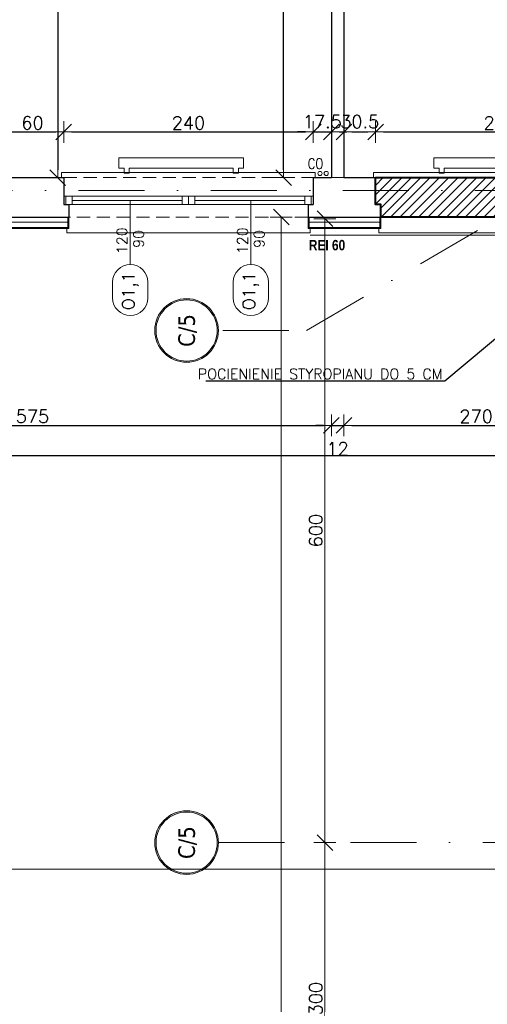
# Model space of a CAD drawing. Header units: millimetres. Extents: x 23192 to 177760, y -399809 to -79279.
# Tile 114 of 256: x 51379 to 51829, y -196383 to -195436. Entities that reach past the tile are written whole.
import ezdxf
from ezdxf import colors
from ezdxf.entities.mleader import LeaderData, LeaderLine
from ezdxf.enums import TextEntityAlignment as Align
from ezdxf.math import Vec2, Vec3

# ---------------------------------------------------------------- set-up
doc = ezdxf.new("R2010")
doc.units = ezdxf.units.MM
for name, pattern in [('2_3', [1, 0.5, -0.5]), ('DASHDOT', [25.4, 12.7, -6.35, 0, -6.35]), ('HIDDEN', [9.525, 6.35, -3.175])]:
    doc.linetypes.add(name, pattern=pattern)
doc.layers.get('0').update_dxf_attribs({"lineweight": 0})
for name, color, linetype, lineweight in [('! WYPOSAŻENIE', 252, 'Continuous', 5), ('!! 0_ Istn-okna', 6, 'Continuous', 13), ('!! 0_ Istn-sciany', 3, 'Continuous', 30), ('!! 0_ Istn-widok', 1, 'Continuous', 15), ('!! 0_Istn-armatura', 6, 'Continuous', 9), ('!! 0_Istn-cienka', 4, 'Continuous', 9), ('!! 0_Opis_okna', 8, 'Continuous', 15), ('!! 0_Opis_pom', 9, 'Continuous', 13), ('!! 1  WYDZIELENIE PPOŻ', 252, 'Continuous', 0), ('!! 1_ tynk zewn  - nowy', 21, 'Continuous', 20), ('!! 1_hatch projektowane ściany', 4, 'Continuous', 5), ('!! 1_PROJ Sciany', 2, 'Continuous', 40), ('!! 2_ remont Ocieplenie', 4, 'ZIGZAG', 5), ('!! wymiary osi', 250, 'Continuous', 9), ('0-osie-liniA', 14, 'DASHDOT', 5), ('0-osie-tx', 66, 'Continuous', 9)]:
    doc.layers.add(name, color=color, linetype=linetype, lineweight=lineweight)
doc.layers.add('!! 0_Istn-grzejniki', color=7, linetype='Continuous', lineweight=0, plot=False)
doc.layers.add('!! 0_ramki', color=66, linetype='Continuous', lineweight=9, plot=False)
doc.styles.add('ARCHETYP', font='romans.shx', dxfattribs={"height": 15})
doc.styles.add('SKALA 1-1', font='simplex.shx', dxfattribs={"height": 2.5})
doc.styles.add('STYLE7', font='ARIALNB.TTF')
doc.styles.add('TAHOMA', font='tahoma.ttf')
doc.styles.add('TXT', font='simplex.shx')
doc.linetypes.add('ZIGZAG', pattern='A,0.00254,-5.08,[131,ltypeshp.shx,S=5.08,R=0,X=-5.08,Y=0],-10.16,[131,ltypeshp.shx,S=5.08,R=180,X=5.08,Y=0],-5.08', length=20.32254)
doc.dimstyles.new('DIM50', dxfattribs={"dimscale": 5, "dimtxt": 2.5, "dimasz": 1.5, "dimexe": 0, "dimexo": 0, "dimgap": 0.5, "dimtad": 1, "dimdec": 4, "dimrnd": 0.5, "dimdsep": 46, "dimtxsty": 'TXT', "dimblk1": 'TICK1', "dimblk2": 'TICK1', "dimsah": 1, "dimcen": 0, "dimse1": 1, "dimse2": 1, "dimclrd": 1, "dimclre": 7, "dimclrt": 9, "dimadec": 0, "dimazin": 0, "dimtfac": 1, "dimtdec": 4, "dimtmove": 2, "dimatfit": 3, "dimldrblk": 'TICK1', "dimfxl": 1, "dimtolj": 1, "dimarcsym": 0})

# ---------------------------------------------------------------- blocks, each defined once
blk = doc.blocks.new('*U81')
h = blk.add_hatch(color=256)
edge = h.paths.add_edge_path()
edge.add_arc((0, 0), 30.6, 0, 360)
edge = h.paths.add_edge_path(flags=17)
edge.add_arc((0, 0), 29.4, 0, 360)
for radius in [30.6, 29.4]:
    blk.add_circle((0, 0), radius)
at = {"style": 'TAHOMA', "flags": 8}
blk.add_attdef('ANSICHTSNUMMER', text='', height=16, dxfattribs=at).set_placement((0, 0), align=Align.MIDDLE_CENTER)
blk = doc.blocks.new('TICK1')
at = {"color": 0}
for p, q in [((0, -1.4), (0, 1.4)), ((0, 0), (-1, 0))]:
    blk.add_line(p, q, dxfattribs=at)
at = {"color": 2}
blk.add_line((-1, -1), (1, 1), dxfattribs=at)
blk = doc.blocks.new('*D3769')
at = {"layer": '!! wymiary osi', "color": 1, "lineweight": -2, "transparency": 16777216}
blk.add_line((51630.44, -197482.59), (51630.44, -195696.09), dxfattribs=at)
at = {"layer": 'DEFPOINTS', "color": 0, "transparency": 16777216}
for p in [(51630.44, -195688.59), (51851.71, -195688.59), (51851.71, -197490.09)]:
    blk.add_point(p, dxfattribs=at)
at = {"layer": '!! wymiary osi', "color": 1, "lineweight": -2, "transparency": 16777216, "xscale": 7.5, "yscale": 7.5, "zscale": 7.5}
for p, rotation in [((51630.44, -195688.59), 90), ((51630.44, -197490.09), 270)]:
    blk.add_blockref('TICK1', p, dxfattribs=dict(at, rotation=rotation))
at = {"layer": '!! wymiary osi', "color": 9, "transparency": 16777216, "insert": (51621.69, -196589.34), "char_height": 12.5, "attachment_point": 5, "rotation": 90, "style": 'TXT'}
blk.add_mtext('\\A1;1801.5', dxfattribs=at)
blk = doc.blocks.new('*D3772')
at = {"layer": '!! wymiary osi', "color": 1, "lineweight": -2, "transparency": 16777216}
blk.add_line((51672.46, -196582.59), (51672.46, -196297.59), dxfattribs=at)
at = {"layer": 'DEFPOINTS', "color": 0, "transparency": 16777216}
for p in [(51672.46, -196290.09), (51672.46, -196290.09), (51672.46, -196590.09)]:
    blk.add_point(p, dxfattribs=at)
at = {"layer": '!! wymiary osi', "color": 1, "lineweight": -2, "transparency": 16777216, "xscale": 7.5, "yscale": 7.5, "zscale": 7.5}
for p, rotation in [((51672.46, -196290.09), 90), ((51672.46, -196590.09), 270)]:
    blk.add_blockref('TICK1', p, dxfattribs=dict(at, rotation=rotation))
at = {"layer": '!! wymiary osi', "color": 9, "transparency": 16777216, "insert": (51663.71, -196440.09), "char_height": 12.5, "attachment_point": 5, "rotation": 90, "style": 'TXT'}
blk.add_mtext('\\A1;300', dxfattribs=at)
blk = doc.blocks.new('*D3773')
at = {"layer": '!! wymiary osi', "color": 1, "lineweight": -2, "transparency": 16777216}
blk.add_line((51672.46, -196282.59), (51672.46, -195697.59), dxfattribs=at)
at = {"layer": 'DEFPOINTS', "color": 0, "transparency": 16777216}
for p in [(51672.46, -195690.09), (51837.14, -195690.09), (51672.46, -196290.09)]:
    blk.add_point(p, dxfattribs=at)
at = {"layer": '!! wymiary osi', "color": 1, "lineweight": -2, "transparency": 16777216, "xscale": 7.5, "yscale": 7.5, "zscale": 7.5}
for p, rotation in [((51672.46, -195690.09), 90), ((51672.46, -196290.09), 270)]:
    blk.add_blockref('TICK1', p, dxfattribs=dict(at, rotation=rotation))
at = {"layer": '!! wymiary osi', "color": 9, "transparency": 16777216, "insert": (51663.71, -195990.09), "char_height": 12.5, "attachment_point": 5, "rotation": 90, "style": 'TXT'}
blk.add_mtext('\\A1;600', dxfattribs=at)
blk = doc.blocks.new('1_ok-opis')
blk.add_line((0, 111.61), (0, 50))
for points in [[(-17, 128.61), (-17, 143.61)], [(17, 128.61), (17, 143.61)]]:
    blk.add_lwpolyline(points)
for centre, start, end in [((0, 143.61), 0, 180), ((0, 128.61), 180, 0)]:
    blk.add_arc(centre, 17, start, end)
at = {"style": 'ARCHETYP'}
for tag, height, rotation, p in [('NR', 12, 90, (0, 136.9)), ('NR', 12, 270, (0, 136.9)), ('SZEROKOŚĆ', 10, 90, (-8, 78.29)), ('WYSOKOŚĆ', 10, 270, (-8, 78.29)), ('WYSOKOŚĆ', 10, 90, (8, 78.29)), ('SZEROKOŚĆ', 10, 270, (8, 78.29))]:
    blk.add_attdef(tag, text='', height=height, rotation=rotation, dxfattribs=at).set_placement(p, align=Align.MIDDLE)
blk = doc.blocks.new('*D2307')
at = {"layer": '!! wymiary osi', "color": 1, "lineweight": -2, "transparency": 16777216}
blk.add_line((48888.21, -195854.74), (51948.21, -195854.74), dxfattribs=at)
at = {"layer": 'DEFPOINTS', "color": 0, "transparency": 16777216}
for p in [(48880.71, -195636.59), (51955.71, -195636.59), (51955.71, -195854.74)]:
    blk.add_point(p, dxfattribs=at)
at = {"layer": '!! wymiary osi', "color": 1, "lineweight": -2, "transparency": 16777216, "xscale": 7.5, "yscale": 7.5, "zscale": 7.5, "rotation": 180}
blk.add_blockref('TICK1', (48880.71, -195854.74), dxfattribs=at)
at = {"layer": '!! wymiary osi', "color": 1, "lineweight": -2, "transparency": 16777216, "xscale": 7.5, "yscale": 7.5, "zscale": 7.5}
blk.add_blockref('TICK1', (51955.71, -195854.74), dxfattribs=at)
at = {"layer": '!! wymiary osi', "color": 9, "transparency": 16777216, "insert": (50418.21, -195845.99), "char_height": 12.5, "attachment_point": 5, "style": 'TXT'}
blk.add_mtext('\\A1;3075', dxfattribs=at)
blk = doc.blocks.new('*D2325')
at = {"layer": '!! wymiary osi', "color": 1, "lineweight": -2, "transparency": 16777216}
blk.add_line((51111.21, -195825.86), (51671.21, -195825.86), dxfattribs=at)
at = {"layer": 'DEFPOINTS', "color": 0, "transparency": 16777216}
for p in [(51103.71, -195587.59), (51678.71, -195587.59), (51678.71, -195825.86)]:
    blk.add_point(p, dxfattribs=at)
at = {"layer": '!! wymiary osi', "color": 1, "lineweight": -2, "transparency": 16777216, "xscale": 7.5, "yscale": 7.5, "zscale": 7.5, "rotation": 180}
blk.add_blockref('TICK1', (51103.71, -195825.86), dxfattribs=at)
at = {"layer": '!! wymiary osi', "color": 1, "lineweight": -2, "transparency": 16777216, "xscale": 7.5, "yscale": 7.5, "zscale": 7.5}
blk.add_blockref('TICK1', (51678.71, -195825.86), dxfattribs=at)
at = {"layer": '!! wymiary osi', "color": 9, "transparency": 16777216, "insert": (51391.21, -195817.11), "char_height": 12.5, "attachment_point": 5, "style": 'TXT'}
blk.add_mtext('\\A1;575', dxfattribs=at)
blk = doc.blocks.new('*D2326')
at = {"layer": '!! wymiary osi', "color": 1, "lineweight": -2, "transparency": 16777216}
for p, q in [((51671.21, -195825.86), (51663.71, -195825.86)), ((51678.71, -195825.86), (51690.71, -195825.86)), ((51698.21, -195825.86), (51705.71, -195825.86))]:
    blk.add_line(p, q, dxfattribs=at)
at = {"layer": 'DEFPOINTS', "color": 0, "transparency": 16777216}
for p in [(51678.71, -195587.59), (51690.71, -195587.59), (51690.71, -195825.86)]:
    blk.add_point(p, dxfattribs=at)
at = {"layer": '!! wymiary osi', "color": 1, "lineweight": -2, "transparency": 16777216, "xscale": 7.5, "yscale": 7.5, "zscale": 7.5}
blk.add_blockref('TICK1', (51678.71, -195825.86), dxfattribs=at)
at = {"layer": '!! wymiary osi', "color": 1, "lineweight": -2, "transparency": 16777216, "xscale": 7.5, "yscale": 7.5, "zscale": 7.5, "rotation": 180}
blk.add_blockref('TICK1', (51690.71, -195825.86), dxfattribs=at)
at = {"layer": '!! wymiary osi', "color": 9, "transparency": 16777216, "insert": (51684.71, -195848.36), "char_height": 12.5, "attachment_point": 5, "style": 'TXT'}
blk.add_mtext('\\A1;12', dxfattribs=at)
blk = doc.blocks.new('*D2327')
at = {"layer": '!! wymiary osi', "color": 1, "lineweight": -2, "transparency": 16777216}
blk.add_line((51698.21, -195825.86), (51953.72, -195825.86), dxfattribs=at)
at = {"layer": 'DEFPOINTS', "color": 0, "transparency": 16777216}
for p in [(51690.71, -195587.59), (51961.22, -195587.59), (51961.22, -195825.86)]:
    blk.add_point(p, dxfattribs=at)
at = {"layer": '!! wymiary osi', "color": 1, "lineweight": -2, "transparency": 16777216, "xscale": 7.5, "yscale": 7.5, "zscale": 7.5, "rotation": 180}
blk.add_blockref('TICK1', (51690.71, -195825.86), dxfattribs=at)
at = {"layer": '!! wymiary osi', "color": 1, "lineweight": -2, "transparency": 16777216, "xscale": 7.5, "yscale": 7.5, "zscale": 7.5}
blk.add_blockref('TICK1', (51961.22, -195825.86), dxfattribs=at)
at = {"layer": '!! wymiary osi', "color": 9, "transparency": 16777216, "insert": (51825.96, -195817.11), "char_height": 12.5, "attachment_point": 5, "style": 'TXT'}
blk.add_mtext('\\A1;270.5', dxfattribs=at)
blk = doc.blocks.new('*D2371')
at = {"layer": '!! wymiary osi', "color": 1, "lineweight": -2, "transparency": 16777216}
blk.add_line((51368.72, -195543.73), (51413.72, -195543.73), dxfattribs=at)
at = {"layer": 'DEFPOINTS', "color": 0, "transparency": 16777216}
for p in [(51421.22, -195543.73), (51361.22, -195587.59), (51421.22, -195587.59)]:
    blk.add_point(p, dxfattribs=at)
at = {"layer": '!! wymiary osi', "color": 1, "lineweight": -2, "transparency": 16777216, "xscale": 7.5, "yscale": 7.5, "zscale": 7.5, "rotation": 180}
blk.add_blockref('TICK1', (51361.22, -195543.73), dxfattribs=at)
at = {"layer": '!! wymiary osi', "color": 1, "lineweight": -2, "transparency": 16777216, "xscale": 7.5, "yscale": 7.5, "zscale": 7.5}
blk.add_blockref('TICK1', (51421.22, -195543.73), dxfattribs=at)
at = {"layer": '!! wymiary osi', "color": 9, "transparency": 16777216, "insert": (51391.22, -195534.98), "char_height": 12.5, "attachment_point": 5, "style": 'TXT'}
blk.add_mtext('\\A1;60', dxfattribs=at)
blk = doc.blocks.new('*D2372')
at = {"layer": '!! wymiary osi', "color": 1, "lineweight": -2, "transparency": 16777216}
blk.add_line((51428.72, -195543.73), (51653.72, -195543.73), dxfattribs=at)
at = {"layer": 'DEFPOINTS', "color": 0, "transparency": 16777216}
for p in [(51661.22, -195543.73), (51421.22, -195587.59), (51661.22, -195587.59)]:
    blk.add_point(p, dxfattribs=at)
at = {"layer": '!! wymiary osi', "color": 1, "lineweight": -2, "transparency": 16777216, "xscale": 7.5, "yscale": 7.5, "zscale": 7.5, "rotation": 180}
blk.add_blockref('TICK1', (51421.22, -195543.73), dxfattribs=at)
at = {"layer": '!! wymiary osi', "color": 1, "lineweight": -2, "transparency": 16777216, "xscale": 7.5, "yscale": 7.5, "zscale": 7.5}
blk.add_blockref('TICK1', (51661.22, -195543.73), dxfattribs=at)
at = {"layer": '!! wymiary osi', "color": 9, "transparency": 16777216, "insert": (51541.22, -195534.98), "char_height": 12.5, "attachment_point": 5, "style": 'TXT'}
blk.add_mtext('\\A1;240', dxfattribs=at)
blk = doc.blocks.new('*D2373')
at = {"layer": '!! wymiary osi', "color": 1, "lineweight": -2, "transparency": 16777216}
for p, q in [((51653.72, -195543.73), (51646.22, -195543.73)), ((51661.22, -195543.73), (51678.71, -195543.73)), ((51686.21, -195543.73), (51693.71, -195543.73))]:
    blk.add_line(p, q, dxfattribs=at)
at = {"layer": 'DEFPOINTS', "color": 0, "transparency": 16777216}
for p in [(51678.71, -195543.73), (51661.22, -195587.59), (51678.71, -195587.59)]:
    blk.add_point(p, dxfattribs=at)
at = {"layer": '!! wymiary osi', "color": 1, "lineweight": -2, "transparency": 16777216, "xscale": 7.5, "yscale": 7.5, "zscale": 7.5}
blk.add_blockref('TICK1', (51661.22, -195543.73), dxfattribs=at)
at = {"layer": '!! wymiary osi', "color": 1, "lineweight": -2, "transparency": 16777216, "xscale": 7.5, "yscale": 7.5, "zscale": 7.5, "rotation": 180}
blk.add_blockref('TICK1', (51678.71, -195543.73), dxfattribs=at)
at = {"layer": '!! wymiary osi', "color": 9, "transparency": 16777216, "insert": (51669.96, -195533.73), "char_height": 12.5, "attachment_point": 5, "style": 'TXT'}
blk.add_mtext('\\A1;17.5', dxfattribs=at)
blk = doc.blocks.new('*D2374')
at = {"layer": '!! wymiary osi', "color": 1, "lineweight": -2, "transparency": 16777216}
blk.add_line((51698.21, -195543.73), (51713.72, -195543.73), dxfattribs=at)
at = {"layer": 'DEFPOINTS', "color": 0, "transparency": 16777216}
for p in [(51721.22, -195543.73), (51690.71, -195587.59), (51721.22, -195587.59)]:
    blk.add_point(p, dxfattribs=at)
at = {"layer": '!! wymiary osi', "color": 1, "lineweight": -2, "transparency": 16777216, "xscale": 7.5, "yscale": 7.5, "zscale": 7.5, "rotation": 180}
blk.add_blockref('TICK1', (51690.71, -195543.73), dxfattribs=at)
at = {"layer": '!! wymiary osi', "color": 1, "lineweight": -2, "transparency": 16777216, "xscale": 7.5, "yscale": 7.5, "zscale": 7.5}
blk.add_blockref('TICK1', (51721.22, -195543.73), dxfattribs=at)
at = {"layer": '!! wymiary osi', "color": 9, "transparency": 16777216, "insert": (51705.96, -195533.73), "char_height": 12.5, "attachment_point": 5, "style": 'TXT'}
blk.add_mtext('\\A1;30.5', dxfattribs=at)
blk = doc.blocks.new('*D2375')
at = {"layer": '!! wymiary osi', "color": 1, "lineweight": -2, "transparency": 16777216}
blk.add_line((51728.72, -195543.73), (51953.72, -195543.73), dxfattribs=at)
at = {"layer": 'DEFPOINTS', "color": 0, "transparency": 16777216}
for p in [(51961.22, -195543.73), (51721.22, -195587.59), (51961.22, -195587.59)]:
    blk.add_point(p, dxfattribs=at)
at = {"layer": '!! wymiary osi', "color": 1, "lineweight": -2, "transparency": 16777216, "xscale": 7.5, "yscale": 7.5, "zscale": 7.5, "rotation": 180}
blk.add_blockref('TICK1', (51721.22, -195543.73), dxfattribs=at)
at = {"layer": '!! wymiary osi', "color": 1, "lineweight": -2, "transparency": 16777216, "xscale": 7.5, "yscale": 7.5, "zscale": 7.5}
blk.add_blockref('TICK1', (51961.22, -195543.73), dxfattribs=at)
at = {"layer": '!! wymiary osi', "color": 9, "transparency": 16777216, "insert": (51841.22, -195534.98), "char_height": 12.5, "attachment_point": 5, "style": 'TXT'}
blk.add_mtext('\\A1;240', dxfattribs=at)
blk = doc.blocks.new('*D2589')
at = {"layer": '!! wymiary osi', "color": 1, "lineweight": -2, "transparency": 16777216}
blk.add_line((51632.79, -195580.09), (51632.79, -195157.1), dxfattribs=at)
at = {"layer": 'DEFPOINTS', "color": 0, "transparency": 16777216}
for p in [(51632.79, -195149.6), (51678.71, -195149.6), (51678.71, -195587.59)]:
    blk.add_point(p, dxfattribs=at)
at = {"layer": '!! wymiary osi', "color": 1, "lineweight": -2, "transparency": 16777216, "xscale": 7.5, "yscale": 7.5, "zscale": 7.5}
for p, rotation in [((51632.79, -195149.6), 90), ((51632.79, -195587.59), 270)]:
    blk.add_blockref('TICK1', p, dxfattribs=dict(at, rotation=rotation))
at = {"layer": '!! wymiary osi', "color": 9, "transparency": 16777216, "insert": (51624.04, -195368.59), "char_height": 12.5, "attachment_point": 5, "rotation": 90, "style": 'TXT'}
blk.add_mtext('\\A1;438', dxfattribs=at)
blk = doc.blocks.new('*D2592')
at = {"layer": '!! wymiary osi', "color": 1, "lineweight": -2, "transparency": 16777216}
blk.add_line((51415.47, -195091.09), (51415.47, -195580.09), dxfattribs=at)
at = {"layer": 'DEFPOINTS', "color": 0, "transparency": 16777216}
for p in [(51361.71, -195083.59), (51361.22, -195587.59), (51415.47, -195587.59)]:
    blk.add_point(p, dxfattribs=at)
at = {"layer": '!! wymiary osi', "color": 1, "lineweight": -2, "transparency": 16777216, "xscale": 7.5, "yscale": 7.5, "zscale": 7.5}
for p, rotation in [((51415.47, -195083.59), 90), ((51415.47, -195587.59), 270)]:
    blk.add_blockref('TICK1', p, dxfattribs=dict(at, rotation=rotation))
at = {"layer": '!! wymiary osi', "color": 9, "transparency": 16777216, "insert": (51406.72, -195335.59), "char_height": 12.5, "attachment_point": 5, "rotation": 90, "style": 'TXT'}
blk.add_mtext('\\A1;504', dxfattribs=at)
blk = doc.blocks.new('BLOK OSI')
at = {"layer": '0-osie-liniA', "ltscale": 5}
for points in [[(48639.33021, -195663.0883), (55424.2848, -195663.0883)], [(51574.26032, -195797.61414), (51654.70835, -195797.61414), (51841.21802, -195688.5883)], [(51570.03302, -196290.0883), (53810.60983, -196290.0883)]]:
    blk.add_lwpolyline(points, dxfattribs=at)
at = {"layer": '0-osie-tx'}
ref = blk.add_blockref('*U81', (51539.43302, -195797.61414), dxfattribs=dict(at, rotation=270))
ref.add_attrib('ANSICHTSNUMMER', 'C/5', dxfattribs={"layer": '0', "height": 16, "rotation": 90, "style": 'TAHOMA', "flags": 8}).set_placement((51539.43302, -195797.61414), align=Align.MIDDLE_CENTER)
ref = blk.add_blockref('*U81', (51539.43302, -196290.0883), dxfattribs=dict(at, rotation=270))
ref.add_attrib('ANSICHTSNUMMER', 'C/5', dxfattribs={"layer": '0', "height": 16, "rotation": 90, "style": 'TAHOMA', "flags": 8}).set_placement((51539.43302, -196290.0883), align=Align.MIDDLE_CENTER)
at = {"layer": '!! wymiary osi'}
for base, p1, p2, picture, middle in [((51630.43546, -195688.5883), (51851.71142, -197490.0883), (51851.71142, -195688.5883), '*D3769', (51621.68546, -196589.3383)), ((51672.45727, -195690.0883), (51672.45727, -196290.0883), (51837.14395, -195690.0883), '*D3773', (51663.70727, -195990.0883)), ((51672.45727, -196290.0883), (51672.45727, -196590.0883), (51672.45727, -196290.0883), '*D3772', (51663.70727, -196440.0883))]:
    dim = blk.add_linear_dim(base=base, p1=p1, p2=p2, angle=90, dimstyle='DIM50', dxfattribs=at)
    dim.commit()
    dim.dimension.update_dxf_attribs({"geometry": picture, "text_midpoint": middle})

msp = doc.modelspace()

# ---------------------------------------------------------------- hatches: boundary and pattern name
at = {"layer": '!! 1_hatch projektowane ściany'}
h = msp.add_hatch(dxfattribs=at)
h.set_pattern_fill('ANSI31', color=256, scale=2)
h.paths.add_polyline_path([(51721.21802, -195587.5883), (51841.21802, -195587.5883), (51841.21802, -195625.5883), (51726.21802, -195625.5883), (51726.21802, -195613.5883), (51721.21802, -195613.5883)])

# ---------------------------------------------------------------- linework, layer by layer
at = {"layer": '!! 0_ Istn-okna'}
for points in [[(51421.21802, -195605.5883), (51661.21802, -195605.5883)], [(51429.21802, -195609.5883), (51535.21802, -195609.5883)], [(51547.21802, -195609.5883), (51653.21802, -195609.5883)], [(51421.21802, -195613.5883), (51661.21802, -195613.5883)]]:
    msp.add_lwpolyline(points, dxfattribs=at)
for points in [[(51423.21802, -195613.5883), (51429.21802, -195613.5883), (51429.21802, -195605.5883), (51423.21802, -195605.5883)], [(51535.21802, -195613.5883), (51541.21802, -195613.5883), (51541.21802, -195605.5883), (51535.21802, -195605.5883)], [(51541.21802, -195613.5883), (51547.21802, -195613.5883), (51547.21802, -195605.5883), (51541.21802, -195605.5883)], [(51653.21802, -195613.5883), (51659.21802, -195613.5883), (51659.21802, -195605.5883), (51653.21802, -195605.5883)]]:
    msp.add_lwpolyline(points, close=True, dxfattribs=at)
at = {"layer": '!! 0_ Istn-sciany'}
for points in [[(51678.71142, -195151.5883), (51678.71142, -195587.5883)], [(51690.71142, -195163.5883), (51690.71142, -195587.5883)], [(51361.21802, -195587.5883), (51421.21802, -195587.5883)], [(51421.21802, -195587.5883), (51421.21802, -195613.5883)], [(51661.21802, -195587.5883), (51678.71142, -195587.5883)], [(51661.21802, -195587.5883), (51661.21802, -195613.5883)], [(51690.71142, -195587.5883), (51721.21802, -195587.5883)], [(51721.21802, -195587.5883), (51721.21802, -195613.5883)], [(51421.21802, -195613.5883), (51426.21802, -195613.5883)], [(51426.21802, -195613.5883), (51426.21802, -195625.5883)], [(51656.21802, -195613.5883), (51661.21802, -195613.5883)], [(51656.21802, -195613.5883), (51656.21802, -195625.5883)], [(51726.21802, -195613.5883), (51726.21802, -195625.5883)], [(51356.21802, -195625.5883), (51426.21802, -195625.5883)], [(51656.21802, -195625.5883), (51726.21802, -195625.5883)]]:
    msp.add_lwpolyline(points, dxfattribs=at)
at = {"layer": '!! 0_ Istn-widok'}
for points in [[(51419.21802, -195582.5883), (51663.21802, -195582.5883)], [(51419.21802, -195587.5883), (51419.21802, -195582.5883)], [(51663.21802, -195587.5883), (51663.21802, -195582.5883)], [(51678.71142, -195587.5883), (51690.71142, -195587.5883)], [(51719.21802, -195582.5883), (51963.21802, -195582.5883)], [(51719.21802, -195587.5883), (51719.21802, -195582.5883)], [(51424.21802, -195635.5883), (51424.21802, -195640.5883)], [(51658.21802, -195635.5883), (51658.21802, -195640.5883)], [(51724.21802, -195635.5883), (51724.21802, -195640.5883)], [(51658.21802, -195640.5883), (51424.21802, -195640.5883)], [(51958.21802, -195640.5883), (51724.21802, -195640.5883)]]:
    msp.add_lwpolyline(points, dxfattribs=at)
at = {"layer": '!! 0_Istn-armatura'}
for centre in [(51667.71142, -195583.5883), (51673.71142, -195583.5883)]:
    msp.add_circle(centre, 2, dxfattribs=at)
at = {"layer": '!! 0_Istn-cienka', "linetype": 'HIDDEN', "ltscale": 2}
for points in [[(51421.21802, -195587.5883), (51661.21802, -195587.5883)], [(51721.21802, -195587.5883), (51961.21802, -195587.5883)], [(51656.21802, -195625.5883), (51426.21802, -195625.5883)], [(51956.21802, -195625.5883), (51726.21802, -195625.5883)]]:
    msp.add_lwpolyline(points, dxfattribs=at)
at = {"layer": '!! 0_Istn-grzejniki'}
for points in [[(51479.21802, -195583.42942), (51479.21802, -195578.42942), (51474.21802, -195578.42942), (51474.21802, -195568.42942), (51594.21802, -195568.42942), (51594.21802, -195578.42942), (51589.21802, -195578.42942), (51589.21802, -195583.42942), (51584.21802, -195583.42942), (51584.21802, -195578.42942), (51484.21802, -195578.42942), (51484.21802, -195583.42942)], [(51782.21802, -195583.42942), (51782.21802, -195578.42942), (51777.21802, -195578.42942), (51777.21802, -195568.42942), (51897.21802, -195568.42942), (51897.21802, -195578.42942), (51892.21802, -195578.42942), (51892.21802, -195583.42942), (51887.21802, -195583.42942), (51887.21802, -195578.42942), (51787.21802, -195578.42942), (51787.21802, -195583.42942)]]:
    msp.add_lwpolyline(points, close=True, dxfattribs=at)
at = {"layer": '!! 0_ramki'}
msp.add_lwpolyline([(48565.42916, -193282.57641), (52765.42916, -193282.57641), (52765.42916, -196252.57641), (48565.42916, -196252.57641)], close=True, dxfattribs=at)
at = {"layer": '!! 1  WYDZIELENIE PPOŻ', "color": 20, "linetype": '2_3', "ltscale": 10, "true_color": 0xf65c09, "const_width": 1}
msp.add_lwpolyline([(51841.21802, -195642.88711), (51658.13441, -195642.88711)], dxfattribs=at)
at = {"layer": '!! 1_ tynk zewn  - nowy'}
for points in [[(51425.21802, -195625.5883), (51425.21802, -195636.5883)], [(51426.21802, -195625.5883), (51426.21802, -195636.5883)], [(51656.21802, -195625.5883), (51656.21802, -195636.5883)], [(51657.21802, -195625.5883), (51657.21802, -195636.5883)], [(51725.21802, -195625.5883), (51725.21802, -195636.5883)], [(51726.21802, -195625.5883), (51726.21802, -195636.5883)], [(51426.21802, -195635.5883), (51356.21802, -195635.5883)], [(51426.21802, -195636.5883), (51356.21802, -195636.5883)], [(51726.21802, -195635.5883), (51656.21802, -195635.5883)], [(51726.21802, -195636.5883), (51656.21802, -195636.5883)]]:
    msp.add_lwpolyline(points, dxfattribs=at)
at = {"layer": '!! 1_PROJ Sciany'}
msp.add_lwpolyline([(51721.21802, -195587.5883), (51841.21802, -195587.5883), (51841.21802, -195625.5883), (51726.21802, -195625.5883), (51726.21802, -195613.5883), (51721.21802, -195613.5883)], close=True, dxfattribs=at)
at = {"layer": '!! 2_ remont Ocieplenie', "linetype": 'ZIGZAG', "ltscale": 0.75}
for points in [[(51426.21802, -195630.5883), (51356.21802, -195630.5883)], [(51726.21802, -195630.5883), (51656.21802, -195630.5883)]]:
    msp.add_lwpolyline(points, dxfattribs=at)

# ---------------------------------------------------------------- block references
at = {"layer": '!! 0_Opis_okna'}
ref = msp.add_blockref('1_ok-opis', (51485.21802, -195559.5883), dxfattribs=dict(at, rotation=180))
ref.add_attrib('SZEROKOŚĆ', '120', dxfattribs={"layer": '0', "height": 10, "rotation": 90, "style": 'ARCHETYP'}).set_placement((51477.21802, -195648.30871), align=Align.MIDDLE)
ref.add_attrib('WYSOKOŚĆ', '90', dxfattribs={"layer": '0', "height": 10, "rotation": 90, "style": 'ARCHETYP'}).set_placement((51493.21802, -195646.53526), align=Align.MIDDLE)
ref.add_attrib('NR', 'O1,1', dxfattribs={"layer": '0', "height": 12, "rotation": 90, "style": 'ARCHETYP'}).set_placement((51485.21802, -195696.48975), align=Align.MIDDLE)
ref = msp.add_blockref('1_ok-opis', (51601.21802, -195559.5883), dxfattribs=dict(at, rotation=180))
ref.add_attrib('SZEROKOŚĆ', '120', dxfattribs={"layer": '0', "height": 10, "rotation": 90, "style": 'ARCHETYP'}).set_placement((51593.21802, -195648.30871), align=Align.MIDDLE)
ref.add_attrib('WYSOKOŚĆ', '90', dxfattribs={"layer": '0', "height": 10, "rotation": 90, "style": 'ARCHETYP'}).set_placement((51609.21802, -195646.53526), align=Align.MIDDLE)
ref.add_attrib('NR', 'O1,1', dxfattribs={"layer": '0', "height": 12, "rotation": 90, "style": 'ARCHETYP'}).set_placement((51601.21802, -195696.48975), align=Align.MIDDLE)
at = {"layer": '!! wymiary osi'}
msp.add_blockref('BLOK OSI', (0, 63), dxfattribs=at)

# ---------------------------------------------------------------- texts
at = {"layer": '! WYPOSAŻENIE', "color": 20, "true_color": 0xf65c09, "insert": (51656.99039, -195647.53895), "char_height": 10, "attachment_point": 1, "style": 'STYLE7'}
msp.add_mtext_dynamic_manual_height_columns('REI 60', width=58.1261145, gutter_width=75, heights=[0], dxfattribs=at)
at = {"layer": '!! 0_Istn-armatura', "style": 'ARCHETYP', "width": 0.8}
msp.add_text('CO', height=10, rotation=0.00000004, dxfattribs=at).set_placement((51656.08069, -195579.15757))

# ---------------------------------------------------------------- dimensions: what is measured, and where the dimension line sits
at = {"layer": '!! wymiary osi'}
for base, p1, p2, picture, middle in [((51415.47144, -195587.5883), (51361.71142, -195083.5883), (51361.21802, -195587.5883), '*D2592', (51406.72144, -195335.5883)), ((51632.792482, -195149.599347), (51678.711424, -195587.588303), (51678.711424, -195149.599347), '*D2589', (51624.042482, -195368.593825))]:
    dim = msp.add_linear_dim(base=base, p1=p1, p2=p2, angle=90, dimstyle='DIM50', dxfattribs=at)
    dim.commit()
    dim.dimension.update_dxf_attribs({"geometry": picture, "text_midpoint": middle})
for base, p1, p2, picture, middle in [((51421.21802, -195543.72628), (51361.21802, -195587.5883), (51421.21802, -195587.5883), '*D2371', (51391.21802, -195534.97628)), ((51661.21802, -195543.72628), (51421.21802, -195587.5883), (51661.21802, -195587.5883), '*D2372', (51541.21802, -195534.97628)), ((51678.71142, -195543.72628), (51661.21802, -195587.5883), (51678.71142, -195587.5883), '*D2373', (51669.96472, -195533.72628)), ((51721.21802, -195543.72628), (51690.71142, -195587.5883), (51721.21802, -195587.5883), '*D2374', (51705.96472, -195533.72628)), ((51961.21802, -195543.72628), (51721.21802, -195587.5883), (51961.21802, -195587.5883), '*D2375', (51841.21802, -195534.97628)), ((51678.71142, -195825.85653), (51103.71142, -195587.5883), (51678.71142, -195587.5883), '*D2325', (51391.21142, -195817.10653)), ((51690.71142, -195825.85653), (51678.71142, -195587.5883), (51690.71142, -195587.5883), '*D2326', (51684.71142, -195848.35653)), ((51961.21802, -195825.85653), (51690.71142, -195587.5883), (51961.21802, -195587.5883), '*D2327', (51825.96472, -195817.10653)), ((51955.71142, -195854.73717), (48880.71142, -195636.5883), (51955.71142, -195636.5883), '*D2307', (50418.21142, -195845.98717))]:
    dim = msp.add_linear_dim(base=base, p1=p1, p2=p2, dimstyle='DIM50', dxfattribs=at)
    dim.commit()
    dim.dimension.update_dxf_attribs({"geometry": picture, "text_midpoint": middle})

# ---------------------------------------------------------------- leaders
at = {"layer": '!! 0_Opis_pom', "ltscale": 0.7}
ml = msp.add_multileader_mtext('Standard', dxfattribs=at)
ml.set_content('POCIENIENIE STYROPIANU DO 5 CM', color=256, style='SKALA 1-1')
ml.set_leader_properties()
ml.build(insert=Vec2(0, 0))
ml.multileader.update_dxf_attribs({"text_right_attachment_type": 6, "dogleg_length": 0.36, "arrow_head_size": 10})
ctx = ml.context
ctx.base_point, ctx.char_height, ctx.arrow_head_size, ctx.plane_origin = Vec3(51516.38878, -195776.47663), 10, 10, Vec3(51961.71142, -195637.3383)
ctx.right_attachment, ctx.text_align_type = 6, 2
notes = []
notes.append((ctx, [(0, (1, 1, 0), (51787.89164, -195783.47663), (-1, 0), 0.36, [(0, [(51961.71142, -195637.3383)], 0, [])])]))
ctx.mtext.insert, ctx.mtext.alignment, ctx.mtext.flow_direction = Vec3(51785.53164, -195771.47663), 3, 5
for ctx, leaders in notes:
    for number, flags, end, landing, length, lines in leaders:
        leader = LeaderData()
        leader.index, (leader.has_last_leader_line, leader.has_dogleg_vector, leader.attachment_direction) = number, flags
        leader.last_leader_point, leader.dogleg_vector, leader.dogleg_length = Vec3(end), Vec3(landing), length
        for number, points, colour, breaks in lines:
            line = LeaderLine()
            line.index, line.vertices, line.color, line.breaks = number, Vec3.list(points), colors.encode_raw_color(colour), breaks
            leader.lines.append(line)
        ctx.leaders.append(leader)

doc.saveas('drawing.dxf')
